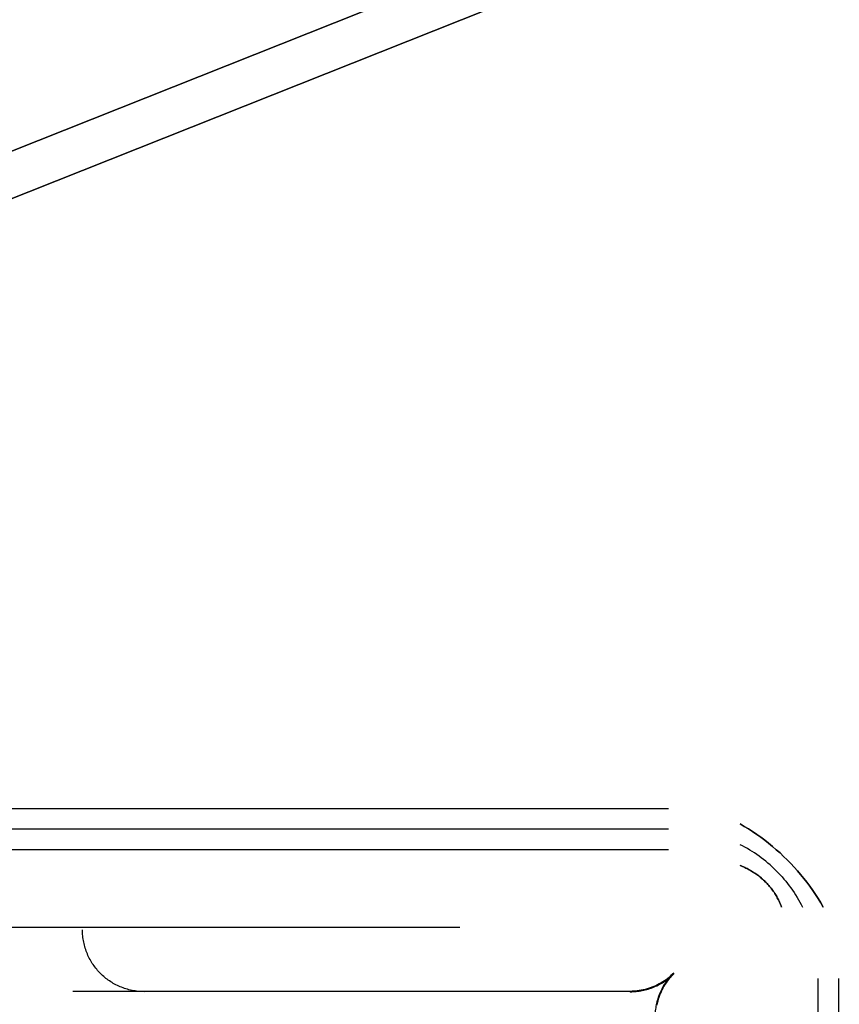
# Model space of a CAD drawing. Header units: millimetres. Extents: x -1030 to 192, y -442 to 180.
# Tile 218 of 256: x 77 to 103, y 85 to 117. Entities that reach past the tile are written whole.
import ezdxf

# ---------------------------------------------------------------- set-up
doc = ezdxf.new("R2010")
doc.units = ezdxf.units.MM
doc.header["$MEASUREMENT"] = 0
doc.layers.add('OVIDIO 120x60x72h', color=7, linetype='Continuous')

msp = doc.modelspace()

# ---------------------------------------------------------------- linework, layer by layer
at = {"layer": 'OVIDIO 120x60x72h', "extrusion": (-0.202852, -0.108979, 0.973126)}
for points in [[(-69.616, 231.68), (-69.616, 392.336)], [(-69.616, 392.336), (-69.616, 231.68)], [(-69.321, 392.336), (-69.321, 231.68)], [(-69.025, 392.336), (-69.025, 231.68)], [(-69.025, 231.68), (-69.025, 392.336)]]:
    msp.add_lwpolyline(points, dxfattribs=at)
at = {"layer": 'OVIDIO 120x60x72h', "extrusion": (-0.235702, -0.235702, 0.942809)}
for points in [[(6.513, 365.663), (6.513, 474.74)], [(7.461, 474.74), (7.461, 365.663)], [(9.359, 365.663), (9.359, 474.74)], [(10.307, 474.74), (10.307, 365.663)], [(8.134, 459.241), (8.134, 353.833)], [(8.067, 455.461), (8.067, 350.921)]]:
    msp.add_lwpolyline(points, dxfattribs=at)
at = {"layer": 'OVIDIO 120x60x72h', "extrusion": (-0.046296, -0.021464, 0.998697)}
for points in [[(-74.483, 134.382), (-74.483, 234.893)], [(-72.997, 133.413), (-72.997, 234.718)]]:
    msp.add_lwpolyline(points, dxfattribs=at)
at = {"layer": 'OVIDIO 120x60x72h', "extrusion": (0.114881, 0.045678, 0.992329)}
for points in [[(74.681, 28.584), (74.681, -80.33)], [(73.994, 28.585), (73.994, -80.33)], [(72.85, -77.618), (72.85, 29.238)], [(72.85, 29.238), (72.85, -77.618)], [(72.393, 29.238), (72.393, -77.618)], [(72.393, -77.618), (72.393, 29.238)], [(58.14, -63.654), (58.14, -9.249)], [(57.911, -63.87), (57.911, -8.68)]]:
    msp.add_lwpolyline(points, dxfattribs=at)
at = {"layer": 'OVIDIO 120x60x72h', "extrusion": (-0.202866, -0.108989, 0.973122)}
for points in [[(-68.615, 251.195), (-68.615, 308.576)], [(-68.615, 308.576), (-68.615, 251.195)], [(-67.902, 251.195), (-67.902, 308.576)], [(-67.189, 251.195), (-67.189, 308.576)], [(-67.189, 308.576), (-67.189, 251.195)]]:
    msp.add_lwpolyline(points, dxfattribs=at)
at = {"layer": 'OVIDIO 120x60x72h', "extrusion": (0.045678, 0.114881, 0.992329)}
for points in [[(-87.84, 35.845), (-87.84, -71.011)], [(-87.84, -71.011), (-87.84, 35.845)], [(-88.296, -71.011), (-88.296, 35.845)], [(-88.296, 35.845), (-88.296, -71.011)], [(-73.358, -57.264), (-73.358, -2.074)], [(-73.586, -57.047), (-73.586, -2.643)]]:
    msp.add_lwpolyline(points, dxfattribs=at)
at = {"layer": 'OVIDIO 120x60x72h', "extrusion": (0.922113, 0.366639, -0.123629)}
for points in [[(72.393, 716.935), (72.464, 716.914), (72.536, 716.894), (72.608, 716.875), (72.68, 716.859), (72.754, 716.844), (72.827, 716.831), (72.902, 716.82), (72.976, 716.811), (73.051, 716.804), (73.126, 716.798), (73.2, 716.795), (73.275, 716.793), (73.35, 716.793), (73.425, 716.795), (73.5, 716.799), (73.574, 716.805), (73.648, 716.812), (73.722, 716.822), (73.795, 716.833), (73.868, 716.846), (73.94, 716.861), (74.012, 716.877), (74.083, 716.895), (74.153, 716.915), (74.222, 716.936), (74.291, 716.959), (74.358, 716.983), (74.425, 717.009), (74.491, 717.037), (74.555, 717.065), (74.619, 717.095), (74.681, 717.127), (74.743, 717.159), (74.804, 717.194), (74.865, 717.23), (74.925, 717.267), (74.985, 717.307), (75.044, 717.347), (75.103, 717.39), (75.16, 717.434), (75.217, 717.48), (75.273, 717.527), (75.328, 717.576), (75.381, 717.626), (75.434, 717.678), (75.486, 717.731), (75.536, 717.786), (75.585, 717.842), (75.633, 717.899), (75.68, 717.958), (75.725, 718.018), (75.768, 718.078), (75.81, 718.141), (75.851, 718.204), (75.89, 718.268), (75.927, 718.333), (75.963, 718.399), (75.997, 718.466), (76.029, 718.533), (76.06, 718.601), (76.088, 718.67), (76.115, 718.74), (76.141, 718.809), (76.164, 718.88)], [(72.85, 718.364), (72.886, 718.353), (72.923, 718.343), (72.96, 718.333), (72.997, 718.325), (73.035, 718.318), (73.073, 718.311), (73.11, 718.306), (73.148, 718.301), (73.186, 718.298), (73.224, 718.295), (73.262, 718.294), (73.3, 718.293), (73.337, 718.293), (73.375, 718.295), (73.412, 718.297), (73.45, 718.3), (73.486, 718.304), (73.523, 718.309), (73.56, 718.314), (73.596, 718.321), (73.631, 718.329), (73.667, 718.337), (73.702, 718.346), (73.736, 718.356), (73.77, 718.366), (73.804, 718.378), (73.837, 718.39), (73.869, 718.403), (73.901, 718.416), (73.933, 718.43), (73.964, 718.445), (73.994, 718.46), (74.024, 718.476), (74.054, 718.492), (74.083, 718.51), (74.113, 718.528), (74.142, 718.547), (74.171, 718.567), (74.2, 718.588), (74.228, 718.609), (74.256, 718.632), (74.284, 718.655), (74.311, 718.679), (74.338, 718.704), (74.364, 718.729), (74.39, 718.756), (74.415, 718.783), (74.44, 718.81), (74.464, 718.839), (74.488, 718.868), (74.51, 718.898), (74.532, 718.929), (74.554, 718.96), (74.574, 718.992), (74.594, 719.024), (74.613, 719.057), (74.632, 719.09), (74.649, 719.124), (74.666, 719.159), (74.681, 719.193), (74.696, 719.229), (74.71, 719.264), (74.723, 719.3), (74.735, 719.336)]]:
    msp.add_lwpolyline(points, dxfattribs=at)
at = {"layer": 'OVIDIO 120x60x72h', "extrusion": (-0.12261, 0.276089, 0.953279)}
for points in [[(-114.979, 149.296), (-114.979, 176.843)], [(-114.884, 149.296), (-114.884, 176.323)]]:
    msp.add_lwpolyline(points, dxfattribs=at)
at = {"layer": 'OVIDIO 120x60x72h', "extrusion": (0.166244, 0.166244, 0.97197)}
for points in [[(-8.41, 42.426), (-8.41, 10.762)], [(-8.41, 10.762), (-8.41, 42.426)], [(-8.41, 42.798), (-8.41, 11.567)], [(-8.41, 11.567), (-8.41, 42.798)]]:
    msp.add_lwpolyline(points, dxfattribs=at)
at = {"layer": 'OVIDIO 120x60x72h'}
for points in [[(76.216, 91.053), (97.453, 91.053)], [(97.453, 90.382), (76.216, 90.382)], [(97.453, 89.711), (76.216, 89.711)], [(90.716, 87.207), (27.467, 87.207)], [(102.275, 85.56), (102.275, 64.323)], [(102.946, 85.56), (102.946, 64.323)]]:
    msp.add_lwpolyline(points, dxfattribs=at)
at = {"layer": 'OVIDIO 120x60x72h', "extrusion": (1, 0, 0)}
for points in [[(89.711, 719.29), (91.053, 716.607)], [(89.711, 719.29), (91.053, 716.607)], [(91.053, 716.607), (89.711, 719.29)], [(89.211, 719.04), (90.553, 716.357)], [(90.553, 716.357), (89.211, 719.04)], [(89.055, 701.804), (87.741, 704.432)], [(87.877, 717.814), (86.536, 717.144)], [(86.536, 717.144), (87.877, 717.814)], [(86.858, 719.854), (85.516, 719.183)], [(64.323, 719.29), (85.56, 719.29)]]:
    msp.add_lwpolyline(points, dxfattribs=at)
at = {"layer": 'OVIDIO 120x60x72h', "extrusion": (0, -0.447214, 0.894427)}
for points in [[(97.453, 401.916), (97.602, 401.914), (97.751, 401.908), (97.9, 401.896), (98.049, 401.881), (98.198, 401.861), (98.347, 401.837), (98.495, 401.808), (98.641, 401.775), (98.787, 401.737), (98.932, 401.695), (99.075, 401.649), (99.217, 401.598), (99.356, 401.544), (99.494, 401.486), (99.63, 401.423), (99.763, 401.357)], [(99.763, 401.357), (99.63, 401.423), (99.494, 401.486), (99.356, 401.544), (99.217, 401.598), (99.075, 401.649), (98.932, 401.695), (98.787, 401.737), (98.641, 401.775), (98.495, 401.808), (98.347, 401.837), (98.198, 401.861), (98.049, 401.881), (97.9, 401.896), (97.751, 401.908), (97.602, 401.914), (97.453, 401.916)], [(99.763, 401.357), (99.63, 401.423), (99.494, 401.486), (99.356, 401.544), (99.217, 401.598), (99.075, 401.649), (98.932, 401.695), (98.787, 401.737), (98.641, 401.775), (98.495, 401.808), (98.347, 401.837), (98.198, 401.861), (98.049, 401.881), (97.9, 401.896), (97.751, 401.908), (97.602, 401.914), (97.453, 401.916)]]:
    msp.add_lwpolyline(points, dxfattribs=at)
at = {"layer": 'OVIDIO 120x60x72h', "extrusion": (-0.057166, 0.971825, 0.228665)}
for points in [[(-106.36, 678.102), (-105.613, 681.007)], [(-105.613, 681.007), (-106.36, 678.102)], [(-105.613, 681.007), (-106.36, 678.102)]]:
    msp.add_lwpolyline(points, dxfattribs=at)
at = {"layer": 'OVIDIO 120x60x72h', "extrusion": (0.971825, -0.057166, 0.228665)}
msp.add_lwpolyline([(94.438, 678.133), (95.186, 675.227)], dxfattribs=at)
at = {"layer": 'OVIDIO 120x60x72h', "extrusion": (0, 1, 0)}
for points in [[(-27.467, 717.814), (-90.716, 717.814)], [(-90.716, 717.814), (-27.467, 717.814)], [(-102.446, 716.357), (-101.104, 719.04)], [(-101.104, 719.04), (-101.572, 718.104)], [(-101.104, 719.04), (-102.446, 716.357)], [(-90.716, 717.144), (-27.467, 717.144)], [(-27.467, 717.144), (-90.716, 717.144)], [(-102.946, 716.607), (-101.605, 719.29)], [(-101.605, 719.29), (-102.946, 716.607)], [(-99.39, 704.432), (-100.704, 701.804)]]:
    msp.add_lwpolyline(points, dxfattribs=at)
at = {"layer": 'OVIDIO 120x60x72h', "extrusion": (0, 0.894427, 0.447214)}
for points in [[(-90.716, 602.733), (-90.866, 602.735), (-91.016, 602.742), (-91.168, 602.753), (-91.32, 602.769), (-91.472, 602.79), (-91.625, 602.816), (-91.777, 602.847), (-91.929, 602.882), (-92.08, 602.922), (-92.231, 602.968), (-92.38, 603.018), (-92.528, 603.073), (-92.675, 603.132), (-92.82, 603.197), (-92.963, 603.266), (-93.104, 603.34), (-93.242, 603.418), (-93.378, 603.5), (-93.511, 603.587), (-93.641, 603.677), (-93.767, 603.772), (-93.891, 603.87), (-94.01, 603.972), (-94.127, 604.077), (-94.239, 604.185), (-94.348, 604.296), (-94.452, 604.41), (-94.552, 604.526), (-94.649, 604.645), (-94.741, 604.766), (-94.828, 604.889), (-94.912, 605.013), (-94.991, 605.14), (-95.067, 605.27), (-95.14, 605.403), (-95.209, 605.54), (-95.275, 605.679), (-95.336, 605.821), (-95.393, 605.965), (-95.446, 606.112), (-95.494, 606.261), (-95.538, 606.412), (-95.578, 606.564), (-95.612, 606.719), (-95.642, 606.874), (-95.667, 607.031), (-95.686, 607.188), (-95.701, 607.347), (-95.711, 607.505), (-95.716, 607.664), (-95.715, 607.822), (-95.71, 607.981), (-95.7, 608.138), (-95.684, 608.295), (-95.664, 608.451), (-95.639, 608.606), (-95.61, 608.759), (-95.575, 608.911), (-95.537, 609.06), (-95.493, 609.208), (-95.446, 609.353), (-95.395, 609.496), (-95.339, 609.636), (-95.28, 609.774)], [(-95.28, 609.774), (-95.339, 609.636), (-95.395, 609.496), (-95.446, 609.353), (-95.493, 609.208), (-95.537, 609.06), (-95.575, 608.911), (-95.61, 608.759), (-95.639, 608.606), (-95.664, 608.451), (-95.684, 608.295), (-95.7, 608.138), (-95.71, 607.981), (-95.715, 607.822), (-95.716, 607.664), (-95.711, 607.505), (-95.701, 607.347), (-95.686, 607.188), (-95.667, 607.031), (-95.642, 606.874), (-95.612, 606.719), (-95.578, 606.564), (-95.538, 606.412), (-95.494, 606.261), (-95.446, 606.112), (-95.393, 605.965), (-95.336, 605.821), (-95.275, 605.679), (-95.209, 605.54), (-95.14, 605.403), (-95.067, 605.27), (-94.991, 605.14), (-94.912, 605.013), (-94.828, 604.889), (-94.741, 604.766), (-94.649, 604.645), (-94.552, 604.526), (-94.452, 604.41), (-94.348, 604.296), (-94.239, 604.185), (-94.127, 604.077), (-94.01, 603.972), (-93.891, 603.87), (-93.767, 603.772), (-93.641, 603.677), (-93.511, 603.587), (-93.378, 603.5), (-93.242, 603.418), (-93.104, 603.34), (-92.963, 603.266), (-92.82, 603.197), (-92.675, 603.132), (-92.528, 603.073), (-92.38, 603.018), (-92.231, 602.968), (-92.08, 602.922), (-91.929, 602.882), (-91.777, 602.847), (-91.625, 602.816), (-91.472, 602.79), (-91.32, 602.769), (-91.168, 602.753), (-91.016, 602.742), (-90.866, 602.735), (-90.716, 602.733)], [(-90.716, 602.733), (-90.872, 602.735), (-91.029, 602.743), (-91.186, 602.755), (-91.343, 602.772), (-91.5, 602.795), (-91.657, 602.822), (-91.813, 602.855), (-91.969, 602.892), (-92.123, 602.935), (-92.276, 602.982), (-92.427, 603.035), (-92.576, 603.092), (-92.724, 603.154), (-92.869, 603.22), (-93.012, 603.291), (-93.152, 603.366), (-93.289, 603.446), (-93.423, 603.529), (-93.554, 603.616), (-93.682, 603.707), (-93.806, 603.802), (-93.926, 603.9), (-94.043, 604), (-94.156, 604.104), (-94.265, 604.21), (-94.37, 604.319), (-94.47, 604.431), (-94.567, 604.544), (-94.66, 604.659), (-94.748, 604.776), (-94.832, 604.894), (-94.912, 605.013), (-94.988, 605.135), (-95.062, 605.26), (-95.132, 605.388), (-95.199, 605.519), (-95.263, 605.654), (-95.324, 605.791), (-95.38, 605.931), (-95.433, 606.074), (-95.481, 606.219), (-95.526, 606.367), (-95.566, 606.517), (-95.601, 606.669), (-95.632, 606.822), (-95.659, 606.977), (-95.68, 607.134), (-95.697, 607.292), (-95.708, 607.45), (-95.715, 607.61), (-95.716, 607.769), (-95.712, 607.929), (-95.703, 608.089), (-95.689, 608.248), (-95.67, 608.407), (-95.646, 608.565), (-95.617, 608.722), (-95.583, 608.878), (-95.544, 609.033), (-95.5, 609.185), (-95.452, 609.336), (-95.399, 609.484), (-95.342, 609.63), (-95.28, 609.774)], [(-95.28, 609.774), (-95.339, 609.636), (-95.395, 609.496), (-95.446, 609.353), (-95.493, 609.208), (-95.537, 609.06), (-95.575, 608.911), (-95.61, 608.759), (-95.639, 608.606), (-95.664, 608.451), (-95.684, 608.295), (-95.7, 608.138), (-95.71, 607.981), (-95.715, 607.822), (-95.716, 607.664), (-95.711, 607.505), (-95.701, 607.347), (-95.686, 607.188), (-95.667, 607.031), (-95.642, 606.874), (-95.612, 606.719), (-95.578, 606.564), (-95.538, 606.412), (-95.494, 606.261), (-95.446, 606.112), (-95.393, 605.965), (-95.336, 605.821), (-95.275, 605.679), (-95.209, 605.54), (-95.14, 605.403), (-95.067, 605.27), (-94.991, 605.14), (-94.912, 605.013), (-94.828, 604.889), (-94.741, 604.766), (-94.649, 604.645), (-94.552, 604.526), (-94.452, 604.41), (-94.348, 604.296), (-94.239, 604.185), (-94.127, 604.077), (-94.01, 603.972), (-93.891, 603.87), (-93.767, 603.772), (-93.641, 603.677), (-93.511, 603.587), (-93.378, 603.5), (-93.242, 603.418), (-93.104, 603.34), (-92.963, 603.266), (-92.82, 603.197), (-92.675, 603.132), (-92.528, 603.073), (-92.38, 603.018), (-92.231, 602.968), (-92.08, 602.922), (-91.929, 602.882), (-91.777, 602.847), (-91.625, 602.816), (-91.472, 602.79), (-91.32, 602.769), (-91.168, 602.753), (-91.016, 602.742), (-90.866, 602.735), (-90.716, 602.733)], [(-90.716, 602.733), (-90.866, 602.735), (-91.016, 602.742), (-91.168, 602.753), (-91.32, 602.769), (-91.472, 602.79), (-91.625, 602.816), (-91.777, 602.847), (-91.929, 602.882), (-92.08, 602.922), (-92.231, 602.968), (-92.38, 603.018), (-92.528, 603.073), (-92.675, 603.132), (-92.82, 603.197), (-92.963, 603.266), (-93.104, 603.34), (-93.242, 603.418), (-93.378, 603.5), (-93.511, 603.587), (-93.641, 603.677), (-93.767, 603.772), (-93.891, 603.87), (-94.01, 603.972), (-94.127, 604.077), (-94.239, 604.185), (-94.348, 604.296), (-94.452, 604.41), (-94.552, 604.526), (-94.649, 604.645), (-94.741, 604.766), (-94.828, 604.889), (-94.912, 605.013), (-94.991, 605.14), (-95.067, 605.27), (-95.14, 605.403), (-95.209, 605.54), (-95.275, 605.679), (-95.336, 605.821), (-95.393, 605.965), (-95.446, 606.112), (-95.494, 606.261), (-95.538, 606.412), (-95.578, 606.564), (-95.612, 606.719), (-95.642, 606.874), (-95.667, 607.031), (-95.686, 607.188), (-95.701, 607.347), (-95.711, 607.505), (-95.716, 607.664), (-95.715, 607.822), (-95.71, 607.981), (-95.7, 608.138), (-95.684, 608.295), (-95.664, 608.451), (-95.639, 608.606), (-95.61, 608.759), (-95.575, 608.911), (-95.537, 609.06), (-95.493, 609.208), (-95.446, 609.353), (-95.395, 609.496), (-95.339, 609.636), (-95.28, 609.774)]]:
    msp.add_lwpolyline(points, dxfattribs=at)
at = {"layer": 'OVIDIO 120x60x72h', "extrusion": (-0.447214, 0, 0.894427)}
for points in [[(-85.56, 412.554), (-85.708, 412.552), (-85.858, 412.545), (-86.007, 412.534), (-86.156, 412.519), (-86.305, 412.499), (-86.453, 412.475), (-86.601, 412.446), (-86.748, 412.412), (-86.894, 412.375), (-87.038, 412.333), (-87.181, 412.287), (-87.323, 412.236), (-87.463, 412.182), (-87.6, 412.124), (-87.736, 412.061), (-87.869, 411.995)], [(-87.869, 411.995), (-87.736, 412.061), (-87.6, 412.124), (-87.463, 412.182), (-87.323, 412.236), (-87.181, 412.287), (-87.038, 412.333), (-86.894, 412.375), (-86.748, 412.412), (-86.601, 412.446), (-86.453, 412.475), (-86.305, 412.499), (-86.156, 412.519), (-86.007, 412.534), (-85.858, 412.545), (-85.708, 412.552), (-85.56, 412.554)], [(-87.869, 411.995), (-87.736, 412.061), (-87.6, 412.124), (-87.463, 412.182), (-87.323, 412.236), (-87.181, 412.287), (-87.038, 412.333), (-86.894, 412.375), (-86.748, 412.412), (-86.601, 412.446), (-86.453, 412.475), (-86.305, 412.499), (-86.156, 412.519), (-86.007, 412.534), (-85.858, 412.545), (-85.708, 412.552), (-85.56, 412.554)]]:
    msp.add_lwpolyline(points, dxfattribs=at)
at = {"layer": 'OVIDIO 120x60x72h', "extrusion": (-0.003049, 0.326394, 0.945229)}
for points in [[(-77.027, 152.511), (-77.027, 152.558), (-77.028, 152.605), (-77.03, 152.653), (-77.033, 152.701), (-77.037, 152.75), (-77.042, 152.798), (-77.049, 152.847), (-77.056, 152.896), (-77.065, 152.946), (-77.075, 152.995), (-77.086, 153.044), (-77.098, 153.094), (-77.112, 153.143), (-77.126, 153.193), (-77.142, 153.242), (-77.159, 153.291), (-77.178, 153.34), (-77.197, 153.389), (-77.218, 153.437), (-77.24, 153.485), (-77.264, 153.532), (-77.288, 153.58), (-77.314, 153.626), (-77.341, 153.672), (-77.369, 153.717), (-77.399, 153.762), (-77.429, 153.806), (-77.461, 153.849), (-77.493, 153.891), (-77.527, 153.933), (-77.562, 153.973), (-77.598, 154.013), (-77.634, 154.051), (-77.672, 154.089), (-77.71, 154.126), (-77.75, 154.161), (-77.79, 154.195), (-77.831, 154.228), (-77.872, 154.26), (-77.915, 154.291), (-77.958, 154.32), (-78.001, 154.349), (-78.045, 154.375), (-78.089, 154.401), (-78.134, 154.425), (-78.18, 154.449), (-78.225, 154.47), (-78.271, 154.491), (-78.317, 154.51), (-78.363, 154.528), (-78.41, 154.544), (-78.456, 154.559), (-78.503, 154.573), (-78.549, 154.586), (-78.596, 154.597), (-78.642, 154.608), (-78.688, 154.617), (-78.734, 154.624), (-78.78, 154.631), (-78.826, 154.636), (-78.871, 154.64), (-78.917, 154.644), (-78.961, 154.646), (-79.006, 154.647)], [(-79.006, 154.647), (-78.961, 154.646), (-78.917, 154.644), (-78.871, 154.64), (-78.826, 154.636), (-78.78, 154.631), (-78.734, 154.624), (-78.688, 154.617), (-78.642, 154.608), (-78.596, 154.597), (-78.549, 154.586), (-78.503, 154.573), (-78.456, 154.559), (-78.41, 154.544), (-78.363, 154.528), (-78.317, 154.51), (-78.271, 154.491), (-78.225, 154.47), (-78.18, 154.449), (-78.134, 154.425), (-78.089, 154.401), (-78.045, 154.375), (-78.001, 154.349), (-77.958, 154.32), (-77.915, 154.291), (-77.872, 154.26), (-77.831, 154.228), (-77.79, 154.195), (-77.75, 154.161), (-77.71, 154.126), (-77.672, 154.089), (-77.634, 154.051), (-77.598, 154.013), (-77.562, 153.973), (-77.527, 153.933), (-77.493, 153.891), (-77.461, 153.849), (-77.429, 153.806), (-77.399, 153.762), (-77.369, 153.717), (-77.341, 153.672), (-77.314, 153.626), (-77.288, 153.58), (-77.264, 153.532), (-77.24, 153.485), (-77.218, 153.437), (-77.197, 153.389), (-77.178, 153.34), (-77.159, 153.291), (-77.142, 153.242), (-77.126, 153.193), (-77.112, 153.143), (-77.098, 153.094), (-77.086, 153.044), (-77.075, 152.995), (-77.065, 152.946), (-77.056, 152.896), (-77.049, 152.847), (-77.042, 152.798), (-77.037, 152.75), (-77.033, 152.701), (-77.03, 152.653), (-77.028, 152.605), (-77.027, 152.558), (-77.027, 152.511)], [(-79.011, 154.129), (-78.966, 154.128), (-78.922, 154.126), (-78.877, 154.123), (-78.831, 154.118), (-78.785, 154.113), (-78.74, 154.106), (-78.693, 154.099), (-78.647, 154.09), (-78.601, 154.08), (-78.554, 154.068), (-78.508, 154.055), (-78.461, 154.042), (-78.415, 154.026), (-78.368, 154.01), (-78.322, 153.992), (-78.276, 153.973), (-78.23, 153.952), (-78.185, 153.931), (-78.139, 153.908), (-78.095, 153.883), (-78.05, 153.858), (-78.006, 153.831), (-77.963, 153.802), (-77.92, 153.773), (-77.878, 153.742), (-77.836, 153.71), (-77.795, 153.677), (-77.755, 153.643), (-77.716, 153.608), (-77.677, 153.571), (-77.639, 153.534), (-77.603, 153.495), (-77.567, 153.455), (-77.532, 153.415), (-77.499, 153.373), (-77.466, 153.331), (-77.434, 153.288), (-77.404, 153.244), (-77.375, 153.199), (-77.346, 153.154), (-77.319, 153.108), (-77.294, 153.062), (-77.269, 153.015), (-77.246, 152.967), (-77.223, 152.919), (-77.203, 152.871), (-77.183, 152.822), (-77.165, 152.773), (-77.147, 152.724), (-77.131, 152.675), (-77.117, 152.625), (-77.103, 152.576), (-77.091, 152.527), (-77.08, 152.477), (-77.07, 152.428), (-77.061, 152.378), (-77.054, 152.329), (-77.047, 152.28), (-77.042, 152.232), (-77.038, 152.183), (-77.035, 152.135), (-77.033, 152.087), (-77.032, 152.04), (-77.032, 151.993)], [(-77.032, 151.993), (-77.032, 152.04), (-77.033, 152.087), (-77.035, 152.135), (-77.038, 152.183), (-77.042, 152.232), (-77.047, 152.28), (-77.054, 152.329), (-77.061, 152.378), (-77.07, 152.428), (-77.08, 152.477), (-77.091, 152.527), (-77.103, 152.576), (-77.117, 152.625), (-77.131, 152.675), (-77.147, 152.724), (-77.165, 152.773), (-77.183, 152.822), (-77.203, 152.871), (-77.223, 152.919), (-77.246, 152.967), (-77.269, 153.015), (-77.294, 153.062), (-77.319, 153.108), (-77.346, 153.154), (-77.375, 153.199), (-77.404, 153.244), (-77.434, 153.288), (-77.466, 153.331), (-77.499, 153.373), (-77.532, 153.415), (-77.567, 153.455), (-77.603, 153.495), (-77.639, 153.534), (-77.677, 153.571), (-77.716, 153.608), (-77.755, 153.643), (-77.795, 153.677), (-77.836, 153.71), (-77.878, 153.742), (-77.92, 153.773), (-77.963, 153.802), (-78.006, 153.831), (-78.05, 153.858), (-78.095, 153.883), (-78.139, 153.908), (-78.185, 153.931), (-78.23, 153.952), (-78.276, 153.973), (-78.322, 153.992), (-78.368, 154.01), (-78.415, 154.026), (-78.461, 154.042), (-78.508, 154.055), (-78.554, 154.068), (-78.601, 154.08), (-78.647, 154.09), (-78.693, 154.099), (-78.74, 154.106), (-78.785, 154.113), (-78.831, 154.118), (-78.877, 154.123), (-78.922, 154.126), (-78.966, 154.128), (-79.011, 154.129)]]:
    msp.add_lwpolyline(points, dxfattribs=at)
at = {"layer": 'OVIDIO 120x60x72h', "extrusion": (-0.003235, 1.55701e-05, 0.999995)}
msp.add_lwpolyline([(80.536, 85.136), (80.486, 85.137), (80.436, 85.139), (80.386, 85.142), (80.336, 85.146), (80.286, 85.152), (80.236, 85.159), (80.186, 85.167), (80.137, 85.177), (80.087, 85.187), (80.038, 85.199), (79.99, 85.212), (79.942, 85.227), (79.894, 85.242), (79.847, 85.259), (79.8, 85.277), (79.754, 85.295), (79.709, 85.315), (79.664, 85.336), (79.62, 85.358), (79.577, 85.382), (79.534, 85.405), (79.492, 85.43), (79.451, 85.456), (79.411, 85.483), (79.372, 85.51), (79.333, 85.539), (79.296, 85.567), (79.259, 85.597), (79.224, 85.627), (79.189, 85.658), (79.155, 85.69), (79.122, 85.722), (79.09, 85.755), (79.059, 85.789), (79.028, 85.823), (78.997, 85.859), (78.968, 85.896), (78.939, 85.933), (78.911, 85.972), (78.883, 86.011), (78.856, 86.051), (78.831, 86.092), (78.806, 86.134), (78.782, 86.176), (78.759, 86.22), (78.737, 86.264), (78.716, 86.309), (78.696, 86.354), (78.677, 86.4), (78.659, 86.447), (78.642, 86.494), (78.627, 86.542), (78.613, 86.59), (78.599, 86.638), (78.588, 86.687), (78.577, 86.736), (78.567, 86.786), (78.559, 86.836), (78.552, 86.886), (78.547, 86.936), (78.542, 86.986), (78.539, 87.036), (78.537, 87.086), (78.536, 87.136)], dxfattribs=at)
at = {"layer": 'OVIDIO 120x60x72h', "extrusion": (5.03618e-08, 1, -1.557e-05)}
msp.add_lwpolyline([(-76.8, 718.025), (-76.805, 716.438)], dxfattribs=at)
at = {"layer": 'OVIDIO 120x60x72h', "extrusion": (-1.53089e-05, 1.54874e-05, 1)}
msp.add_lwpolyline([(96.22, 85.136), (96.269, 85.136), (96.317, 85.138), (96.366, 85.141), (96.414, 85.145), (96.463, 85.151), (96.512, 85.157), (96.56, 85.165), (96.609, 85.174), (96.657, 85.184), (96.706, 85.196), (96.754, 85.208), (96.802, 85.222), (96.849, 85.237), (96.897, 85.254), (96.943, 85.271), (96.99, 85.29), (97.036, 85.31), (97.081, 85.33), (97.126, 85.353), (97.17, 85.376), (97.214, 85.4), (97.257, 85.425), (97.299, 85.451), (97.34, 85.479), (97.381, 85.507), (97.421, 85.536), (97.46, 85.566), (97.498, 85.597), (97.535, 85.628), (97.571, 85.661), (97.607, 85.694), (97.641, 85.728)], dxfattribs=at)
at = {"layer": 'OVIDIO 120x60x72h', "extrusion": (1.54873e-05, -1.53089e-05, 1)}
msp.add_lwpolyline([(97.029, 84.327), (97.03, 84.375), (97.032, 84.423), (97.035, 84.472), (97.039, 84.521), (97.044, 84.569), (97.051, 84.618), (97.058, 84.667), (97.067, 84.715), (97.078, 84.764), (97.089, 84.812), (97.102, 84.86), (97.116, 84.908), (97.131, 84.956), (97.147, 85.003), (97.165, 85.05), (97.183, 85.096), (97.203, 85.142), (97.224, 85.188), (97.246, 85.232), (97.269, 85.277), (97.293, 85.32), (97.319, 85.363), (97.345, 85.405), (97.372, 85.447), (97.4, 85.487), (97.43, 85.527), (97.46, 85.566), (97.49, 85.604), (97.522, 85.641), (97.554, 85.678), (97.588, 85.713), (97.621, 85.747)], dxfattribs=at)
at = {"layer": 'OVIDIO 120x60x72h', "extrusion": (0, 1, -3.86756e-05)}
for points in [[(-97.631, 716.505), (-97.631, 718.092)], [(-97.631, 718.092), (-97.631, 716.505)]]:
    msp.add_lwpolyline(points, dxfattribs=at)
at = {"layer": 'OVIDIO 120x60x72h', "extrusion": (2.56846e-05, 1, 8.30777e-08)}
for points in [[(-78.212, 718.23), (-96.207, 718.289)], [(-96.207, 718.289), (-78.212, 718.23)], [(-96.207, 716.702), (-78.217, 716.643)], [(-78.217, 716.643), (-96.207, 716.702)]]:
    msp.add_lwpolyline(points, dxfattribs=at)
at = {"layer": 'OVIDIO 120x60x72h', "extrusion": (5.0362e-08, 1, -1.55701e-05)}
for points in [[(-78.214, 718.232), (-78.219, 716.645)], [(-78.219, 716.645), (-78.214, 718.232)]]:
    msp.add_lwpolyline(points, dxfattribs=at)
at = {"layer": 'OVIDIO 120x60x72h', "extrusion": (-1.53093e-05, 0, 1)}
msp.add_lwpolyline([(96.22, 85.147), (78.227, 85.147)], dxfattribs=at)
at = {"layer": 'OVIDIO 120x60x72h', "extrusion": (1, 0, 1.53089e-05)}
for points in [[(85.147, 718.258), (85.147, 716.671)], [(85.147, 718.287), (85.147, 716.7)], [(85.147, 716.7), (85.147, 718.287)]]:
    msp.add_lwpolyline(points, dxfattribs=at)
at = {"layer": 'OVIDIO 120x60x72h'}
for points in [[(129.21, 133.339, 703.341), (128.518, 133.064, 703.434), (29.172, 93.563, 716.753)], [(29.172, 93.563, 716.753), (128.518, 133.064, 703.434), (129.21, 133.339, 703.341)], [(129.79, 132.032, 703.794), (129.099, 131.757, 703.887), (29.753, 92.256, 717.206)], [(29.753, 92.256, 717.206), (129.099, 131.757, 703.887), (129.79, 132.032, 703.794)], [(99.763, 90.553, 716.357), (99.9, 90.474, 716.32), (100.035, 90.391, 716.286), (100.169, 90.305, 716.255), (100.301, 90.216, 716.227), (100.432, 90.123, 716.202), (100.561, 90.027, 716.181), (100.687, 89.928, 716.162), (100.812, 89.826, 716.147), (100.934, 89.721, 716.136), (101.054, 89.614, 716.128), (101.171, 89.504, 716.123), (101.286, 89.392, 716.121)], [(101.286, 89.392, 716.121), (101.171, 89.504, 716.123), (101.054, 89.614, 716.128), (100.934, 89.721, 716.136), (100.812, 89.826, 716.147), (100.687, 89.928, 716.162), (100.561, 90.027, 716.181), (100.432, 90.123, 716.202), (100.301, 90.216, 716.227), (100.169, 90.305, 716.255), (100.035, 90.391, 716.286), (99.9, 90.474, 716.32), (99.763, 90.553, 716.357)], [(100.932, 89.039, 717.535), (100.867, 89.103, 717.536), (100.8, 89.165, 717.538), (100.732, 89.227, 717.541), (100.664, 89.286, 717.546), (100.593, 89.345, 717.552), (100.522, 89.402, 717.559), (100.45, 89.457, 717.568), (100.377, 89.511, 717.578), (100.303, 89.563, 717.589), (100.228, 89.614, 717.601), (100.152, 89.663, 717.614), (100.076, 89.71, 717.629), (99.999, 89.756, 717.645), (99.921, 89.8, 717.661), (99.842, 89.842, 717.679), (99.763, 89.882, 717.699)], [(102.446, 87.869, 716.357), (102.367, 88.006, 716.32), (102.285, 88.142, 716.286), (102.199, 88.276, 716.255), (102.109, 88.408, 716.227), (102.016, 88.538, 716.202), (101.92, 88.667, 716.181), (101.821, 88.794, 716.162), (101.72, 88.918, 716.147), (101.615, 89.04, 716.136), (101.508, 89.16, 716.128), (101.398, 89.277, 716.123), (101.286, 89.392, 716.121)], [(101.286, 89.392, 716.121), (101.398, 89.277, 716.123), (101.508, 89.16, 716.128), (101.615, 89.04, 716.136), (101.72, 88.918, 716.147), (101.821, 88.794, 716.162), (101.92, 88.667, 716.181), (102.016, 88.538, 716.202), (102.109, 88.408, 716.227), (102.199, 88.276, 716.255), (102.285, 88.142, 716.286), (102.367, 88.006, 716.32), (102.446, 87.869, 716.357)], [(100.579, 88.685, 718.949), (100.55, 88.713, 718.949), (100.521, 88.741, 718.95), (100.491, 88.768, 718.951), (100.461, 88.794, 718.952), (100.431, 88.82, 718.953), (100.4, 88.846, 718.955), (100.368, 88.871, 718.957), (100.336, 88.896, 718.96), (100.304, 88.92, 718.962), (100.271, 88.943, 718.965), (100.237, 88.966, 718.969), (100.203, 88.988, 718.972), (100.169, 89.01, 718.976), (100.134, 89.032, 718.981), (100.099, 89.052, 718.985), (100.063, 89.072, 718.99), (100.027, 89.092, 718.995), (99.99, 89.111, 719.001), (99.953, 89.129, 719.007), (99.916, 89.147, 719.013), (99.878, 89.164, 719.019), (99.84, 89.18, 719.026), (99.802, 89.196, 719.033), (99.763, 89.211, 719.04)], [(99.763, 89.211, 719.04), (99.802, 89.196, 719.033), (99.84, 89.18, 719.026), (99.878, 89.164, 719.019), (99.916, 89.147, 719.013), (99.953, 89.129, 719.007), (99.99, 89.111, 719.001), (100.027, 89.092, 718.995), (100.063, 89.072, 718.99), (100.099, 89.052, 718.985), (100.134, 89.032, 718.981), (100.169, 89.01, 718.976), (100.203, 88.988, 718.972), (100.237, 88.966, 718.969), (100.271, 88.943, 718.965), (100.304, 88.92, 718.962), (100.336, 88.896, 718.96), (100.368, 88.871, 718.957), (100.4, 88.846, 718.955), (100.431, 88.82, 718.953), (100.461, 88.794, 718.952), (100.491, 88.768, 718.951), (100.521, 88.741, 718.95), (100.55, 88.713, 718.949), (100.579, 88.685, 718.949)], [(100.932, 89.039, 717.535), (100.996, 88.973, 717.536), (101.059, 88.907, 717.538), (101.12, 88.839, 717.541), (101.18, 88.77, 717.546), (101.238, 88.7, 717.552), (101.295, 88.629, 717.559), (101.351, 88.557, 717.568), (101.405, 88.484, 717.578), (101.457, 88.41, 717.589), (101.507, 88.335, 717.601), (101.556, 88.259, 717.614), (101.604, 88.182, 717.629), (101.649, 88.105, 717.645), (101.693, 88.027, 717.661), (101.735, 87.949, 717.679), (101.775, 87.869, 717.699)], [(101.104, 87.869, 719.04), (101.089, 87.908, 719.033), (101.074, 87.947, 719.026), (101.057, 87.985, 719.019), (101.04, 88.023, 719.013), (101.023, 88.06, 719.007), (101.004, 88.097, 719.001), (100.985, 88.133, 718.995), (100.966, 88.17, 718.99), (100.946, 88.205, 718.985), (100.925, 88.241, 718.981), (100.904, 88.275, 718.976), (100.882, 88.31, 718.972), (100.86, 88.344, 718.969), (100.837, 88.377, 718.965), (100.813, 88.41, 718.962), (100.789, 88.443, 718.96), (100.764, 88.475, 718.957), (100.739, 88.506, 718.955), (100.714, 88.537, 718.953), (100.688, 88.568, 718.952), (100.661, 88.598, 718.951), (100.634, 88.627, 718.95), (100.607, 88.657, 718.949), (100.579, 88.685, 718.949)], [(100.579, 88.685, 718.949), (100.607, 88.657, 718.949), (100.634, 88.627, 718.95), (100.661, 88.598, 718.951), (100.688, 88.568, 718.952), (100.714, 88.537, 718.953), (100.739, 88.506, 718.955), (100.764, 88.475, 718.957), (100.789, 88.443, 718.96), (100.813, 88.41, 718.962), (100.837, 88.377, 718.965), (100.86, 88.344, 718.969), (100.882, 88.31, 718.972), (100.904, 88.275, 718.976), (100.925, 88.241, 718.981), (100.946, 88.205, 718.985), (100.966, 88.17, 718.99), (100.985, 88.133, 718.995), (101.004, 88.097, 719.001), (101.023, 88.06, 719.007), (101.04, 88.023, 719.013), (101.057, 87.985, 719.019), (101.074, 87.947, 719.026), (101.089, 87.908, 719.033), (101.104, 87.869, 719.04)], [(97.631, 85.738, 718.089), (97.583, 85.691, 718.105), (97.534, 85.646, 718.12), (97.483, 85.603, 718.135), (97.431, 85.562, 718.149), (97.379, 85.523, 718.162), (97.325, 85.486, 718.175), (97.27, 85.451, 718.187), (97.214, 85.418, 718.198), (97.157, 85.386, 718.209), (97.1, 85.356, 718.219), (97.041, 85.328, 718.229), (96.981, 85.302, 718.237), (96.921, 85.278, 718.246), (96.86, 85.256, 718.253), (96.798, 85.236, 718.26), (96.735, 85.217, 718.266), (96.672, 85.201, 718.271), (96.64, 85.194, 718.274), (96.608, 85.187, 718.276), (96.576, 85.181, 718.278), (96.544, 85.175, 718.28), (96.511, 85.17, 718.282), (96.478, 85.165, 718.283), (96.445, 85.161, 718.285), (96.412, 85.157, 718.286), (96.379, 85.154, 718.287), (96.345, 85.151, 718.287), (96.312, 85.149, 718.288), (96.278, 85.148, 718.288), (96.244, 85.147, 718.289), (96.209, 85.147, 718.289)], [(96.209, 85.147, 716.702), (96.244, 85.147, 716.702), (96.278, 85.148, 716.701), (96.312, 85.149, 716.701), (96.345, 85.151, 716.701), (96.379, 85.154, 716.7), (96.412, 85.157, 716.699), (96.445, 85.161, 716.698), (96.478, 85.165, 716.696), (96.511, 85.169, 716.695), (96.543, 85.175, 716.693), (96.576, 85.181, 716.691), (96.608, 85.187, 716.689), (96.64, 85.194, 716.687), (96.672, 85.201, 716.684), (96.735, 85.217, 716.679), (96.798, 85.235, 716.673), (96.86, 85.256, 716.666), (96.921, 85.278, 716.659), (96.981, 85.302, 716.651), (97.041, 85.328, 716.642), (97.099, 85.356, 716.632), (97.157, 85.386, 716.622), (97.214, 85.417, 716.611), (97.27, 85.451, 716.6), (97.325, 85.486, 716.588), (97.378, 85.523, 716.576), (97.431, 85.562, 716.562), (97.483, 85.603, 716.548), (97.534, 85.646, 716.534), (97.583, 85.691, 716.518), (97.631, 85.738, 716.502)], [(97.631, 85.738, 716.502), (97.583, 85.691, 716.518), (97.534, 85.646, 716.534), (97.483, 85.603, 716.548), (97.431, 85.562, 716.562), (97.378, 85.523, 716.576), (97.325, 85.486, 716.588), (97.27, 85.451, 716.6), (97.214, 85.417, 716.611), (97.157, 85.386, 716.622), (97.099, 85.356, 716.632), (97.041, 85.328, 716.642), (96.981, 85.302, 716.651), (96.921, 85.278, 716.659), (96.86, 85.256, 716.666), (96.798, 85.235, 716.673), (96.735, 85.217, 716.679), (96.672, 85.201, 716.684), (96.64, 85.194, 716.687), (96.608, 85.187, 716.689), (96.576, 85.181, 716.691), (96.543, 85.175, 716.693), (96.511, 85.169, 716.695), (96.478, 85.165, 716.696), (96.445, 85.161, 716.698), (96.412, 85.157, 716.699), (96.379, 85.154, 716.7), (96.345, 85.151, 716.701), (96.312, 85.149, 716.701), (96.278, 85.148, 716.701), (96.244, 85.147, 716.702), (96.209, 85.147, 716.702)], [(96.209, 85.147, 718.289), (96.244, 85.147, 718.289), (96.278, 85.148, 718.288), (96.312, 85.149, 718.288), (96.345, 85.151, 718.287), (96.379, 85.154, 718.287), (96.412, 85.157, 718.286), (96.445, 85.161, 718.285), (96.478, 85.165, 718.283), (96.511, 85.17, 718.282), (96.544, 85.175, 718.28), (96.576, 85.181, 718.278), (96.608, 85.187, 718.276), (96.64, 85.194, 718.274), (96.672, 85.201, 718.271), (96.735, 85.217, 718.266), (96.798, 85.236, 718.26), (96.86, 85.256, 718.253), (96.921, 85.278, 718.246), (96.981, 85.302, 718.237), (97.041, 85.328, 718.229), (97.1, 85.356, 718.219), (97.157, 85.386, 718.209), (97.214, 85.418, 718.198), (97.27, 85.451, 718.187), (97.325, 85.486, 718.175), (97.379, 85.523, 718.162), (97.431, 85.562, 718.149), (97.483, 85.603, 718.135), (97.534, 85.646, 718.12), (97.583, 85.691, 718.105), (97.631, 85.738, 718.089)], [(97.078, 84.703, 716.69), (97.092, 84.766, 716.685), (97.107, 84.829, 716.68), (97.125, 84.891, 716.674), (97.145, 84.952, 716.668), (97.166, 85.013, 716.66), (97.19, 85.074, 716.652), (97.216, 85.134, 716.644), (97.243, 85.193, 716.634), (97.273, 85.251, 716.624), (97.305, 85.309, 716.614), (97.338, 85.366, 716.602), (97.374, 85.422, 716.59), (97.411, 85.477, 716.577), (97.451, 85.531, 716.564), (97.471, 85.558, 716.557), (97.492, 85.584, 716.55), (97.514, 85.611, 716.542), (97.536, 85.637, 716.535), (97.559, 85.662, 716.527), (97.583, 85.688, 716.519), (97.607, 85.713, 716.511), (97.631, 85.738, 716.502)], [(97.631, 85.738, 716.502), (97.607, 85.713, 716.511), (97.583, 85.688, 716.519), (97.559, 85.662, 716.527), (97.536, 85.637, 716.535), (97.514, 85.611, 716.542), (97.492, 85.584, 716.55), (97.471, 85.558, 716.557), (97.451, 85.531, 716.564), (97.411, 85.477, 716.577), (97.374, 85.422, 716.59), (97.338, 85.366, 716.602), (97.305, 85.309, 716.614), (97.273, 85.251, 716.624), (97.243, 85.193, 716.634), (97.216, 85.134, 716.644), (97.19, 85.074, 716.652), (97.166, 85.013, 716.66), (97.145, 84.952, 716.668), (97.125, 84.891, 716.674), (97.107, 84.829, 716.68), (97.092, 84.766, 716.685), (97.078, 84.703, 716.69)], [(97.078, 84.703, 718.277), (97.092, 84.766, 718.272), (97.107, 84.829, 718.267), (97.125, 84.891, 718.261), (97.145, 84.952, 718.255), (97.166, 85.013, 718.247), (97.19, 85.074, 718.239), (97.216, 85.134, 718.231), (97.244, 85.193, 718.221), (97.273, 85.251, 718.211), (97.305, 85.309, 718.201), (97.338, 85.366, 718.189), (97.374, 85.422, 718.177), (97.411, 85.477, 718.164), (97.451, 85.531, 718.151), (97.471, 85.558, 718.144), (97.492, 85.585, 718.136), (97.514, 85.611, 718.129), (97.536, 85.637, 718.121), (97.559, 85.662, 718.114), (97.583, 85.688, 718.106), (97.607, 85.713, 718.097), (97.631, 85.738, 718.089)], [(97.631, 85.738, 718.089), (97.607, 85.713, 718.097), (97.583, 85.688, 718.106), (97.559, 85.662, 718.114), (97.536, 85.637, 718.121), (97.514, 85.611, 718.129), (97.492, 85.585, 718.136), (97.471, 85.558, 718.144), (97.451, 85.531, 718.151), (97.411, 85.477, 718.164), (97.374, 85.422, 718.177), (97.338, 85.366, 718.189), (97.305, 85.309, 718.201), (97.273, 85.251, 718.211), (97.244, 85.193, 718.221), (97.216, 85.134, 718.231), (97.19, 85.074, 718.239), (97.166, 85.013, 718.247), (97.145, 84.952, 718.255), (97.125, 84.891, 718.261), (97.107, 84.829, 718.267), (97.092, 84.766, 718.272), (97.078, 84.703, 718.277)]]:
    msp.add_polyline3d(points, dxfattribs=at)

doc.saveas('drawing.dxf')
